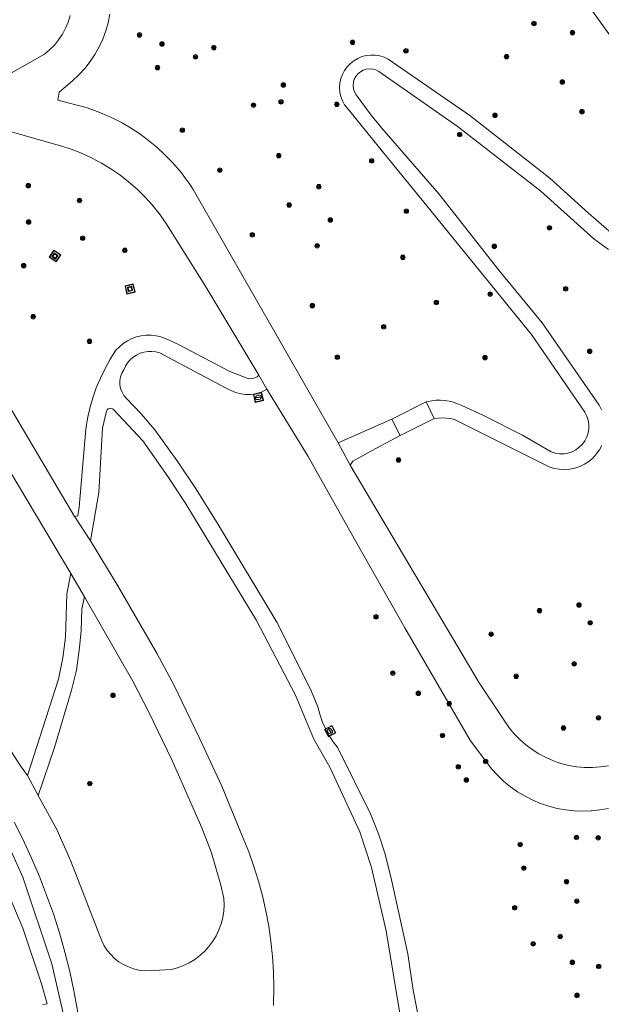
# Model space of a CAD drawing. Header units: metres. Extents: x 94279 to 96109, y 461866 to 463040.
# Tile 13 of 175: x 94820 to 94889, y 462260 to 462377. Entities that reach past the tile are written whole.
import ezdxf

# ---------------------------------------------------------------- set-up
doc = ezdxf.new("R2010")
doc.units = ezdxf.units.M
doc.layers.get('0').update_dxf_attribs({"linetype": 'CONTINUOUS'})
for name, color, linetype, lineweight in [('Q_BOOM_0', 251, 'CONTINUOUS', 13), ('Q_INSPECTIE_OF_RIOOLPUT_0', 251, 'CONTINUOUS', 13), ('Q_KUNSTOBJECT_0', 251, 'CONTINUOUS', 13), ('T_CULTUURGRENS_0', 251, 'CONTINUOUS', 13), ('V_WEGGRENS_0', 251, 'CONTINUOUS', 13), ('W_STUW_30CM_0', 251, 'CONTINUOUS', 13), ('W_WATERGRENS_0', 251, 'CONTINUOUS', 13)]:
    doc.layers.add(name, color=color, linetype=linetype, lineweight=lineweight)

# ---------------------------------------------------------------- blocks, each defined once
blk = doc.blocks.new('Q_INSPECTIE_OF_RIOOLPUT')
blk.add_lwpolyline([(-0.5, 0.5), (0.5, 0.5), (0.5, -0.5), (-0.5, -0.5)], close=True)
for points in [[(-0.44, 0.46), (0.44, 0.46, -0.414214), (0.46, 0.44), (0.46, -0.44, -0.414214), (0.44, -0.46), (-0.44, -0.46, -0.414214), (-0.46, -0.44), (-0.46, 0.44), (-0.46, 0.44), (-0.46, 0.45), (-0.46, 0.45), (-0.46, 0.45), (-0.46, 0.45), (-0.46, 0.45), (-0.46, 0.45), (-0.46, 0.46), (-0.46, 0.46), (-0.46, 0.46), (-0.45, 0.46), (-0.45, 0.46), (-0.45, 0.46), (-0.45, 0.46), (-0.45, 0.46), (-0.45, 0.46), (-0.44, 0.46), (-0.44, 0.46)], [(-0.34, 0.1, 0.380426), (-0.28, -0.18)], [(-0.01, 0.27, 0.240218), (-0.34, 0.1)], [(-0.19, 0.04, 0.853344), (-0.19, -0.03)], [(0.33, 0.11, 0.240191), (-0.01, 0.27)], [(0.18, -0.03, 0.849746), (0.18, 0.04)], [(0.27, -0.18, 0.380426), (0.33, 0.11)], [(-0.28, -0.18, 0.148452), (0.01, -0.26)], [(0.01, -0.26, 0.131742), (0.27, -0.18)]]:
    blk.add_lwpolyline(points, format="xyb")
for points in [[(-0.19, 0.04), (0.18, 0.04)], [(0.18, -0.03), (-0.19, -0.03)]]:
    blk.add_lwpolyline(points)
blk = doc.blocks.new('Q_KUNSTOBJECT')
for points in [[(-0.5, 0.5), (0.5, 0.5), (0.5, -0.5), (-0.5, -0.5)], [(-0.18, 0.18), (0.18, 0.18), (0.18, -0.18), (-0.18, -0.18)]]:
    blk.add_lwpolyline(points, close=True)
for points in [[(-0.44, 0.46), (0.44, 0.46, -0.414214), (0.46, 0.44), (0.46, -0.44, -0.414214), (0.44, -0.46), (-0.44, -0.46, -0.414214), (-0.46, -0.44), (-0.46, 0.44), (-0.46, 0.44), (-0.46, 0.45), (-0.46, 0.45), (-0.46, 0.45), (-0.46, 0.45), (-0.46, 0.45), (-0.46, 0.45), (-0.46, 0.46), (-0.46, 0.46), (-0.46, 0.46), (-0.45, 0.46), (-0.45, 0.46), (-0.45, 0.46), (-0.45, 0.46), (-0.45, 0.46), (-0.45, 0.46), (-0.44, 0.46), (-0.44, 0.46)], [(-0.24, 0.27), (0.24, 0.27, -0.414214), (0.26, 0.25), (0.26, -0.24, -0.414214), (0.24, -0.26), (-0.24, -0.26, -0.414214), (-0.27, -0.24), (-0.27, 0.25, -0.414214), (-0.24, 0.27)]]:
    blk.add_lwpolyline(points, format="xyb")
blk = doc.blocks.new('Q_BOOM')
for radius in [0.27, 0.18, 0.09]:
    blk.add_circle((0, 0), radius)

msp = doc.modelspace()

# ---------------------------------------------------------------- linework, layer by layer
at = {"layer": 'T_CULTUURGRENS_0'}
msp.add_lwpolyline([(94841.98, 462124.09), (94836.38, 462139.64), (94833.99, 462147.3), (94830.92, 462160.03), (94829.84, 462165.35), (94829.23, 462170.41), (94828.16, 462182.82), (94827.53, 462200.24), (94827.15, 462217.37), (94827.12, 462233.08), (94826.42, 462249.28), (94825.56, 462257.6), (94823.94, 462264.7), (94820.49, 462275.02), (94818.24, 462280.09)], dxfattribs=at)
at = {"layer": 'V_WEGGRENS_0'}
for p, q in [((94848.63, 462334.88), (94849.56, 462333.22)), ((94864.47, 462329.66), (94868.54, 462331.71)), ((94868.54, 462331.71), (94869.5, 462329.7)), ((94869.5, 462329.7), (94865.44, 462327.68)), ((94865.44, 462327.68), (94864.47, 462329.66)), ((94859.49, 462324.17), (94858.08, 462326.82)), ((94826.2, 462311.24), (94827.86, 462308.45)), ((94822.33, 462284.78), (94821.06, 462287.15))]:
    msp.add_line(p, q, dxfattribs=at)
for points in [[(94898.7, 462363.72), (94894.66, 462369.59), (94883.51, 462385.05)], [(94830.87, 462377.91), (94830.66, 462376.9), (94830.37, 462375.92), (94830.01, 462374.95), (94829.57, 462374.02), (94829.07, 462373.12), (94828.5, 462372.27), (94827.87, 462371.46), (94827.17, 462370.7), (94826.42, 462369.99), (94824.83, 462368.62), (94824.68, 462367.68)], [(94815.71, 462369.01), (94821.03, 462372), (94823.07, 462373.14), (94823.69, 462373.66), (94824.25, 462374.24), (94824.76, 462374.86), (94825.21, 462375.53), (94825.58, 462376.24), (94825.9, 462376.98), (94826.13, 462377.75)], [(94868.54, 462331.71), (94869.72, 462331.89), (94870.25, 462331.9), (94870.78, 462331.87), (94871.3, 462331.78), (94871.81, 462331.65), (94872.3, 462331.48), (94872.71, 462331.3), (94875.48, 462330.05), (94880.02, 462327.74), (94883.45, 462325.76), (94883.93, 462325.6), (94884.44, 462325.52), (94884.95, 462325.52), (94885.45, 462325.6), (94885.93, 462325.76), (94886.39, 462325.99), (94886.8, 462326.29), (94887.16, 462326.65), (94887.46, 462327.06), (94887.69, 462327.52), (94887.85, 462328), (94887.93, 462328.51), (94887.93, 462329.02), (94887.85, 462329.52), (94887.69, 462330), (94887.46, 462330.46), (94881.12, 462339.73), (94868.27, 462355.51), (94862.82, 462362.2), (94859.44, 462366.37), (94858.83, 462367.13), (94858.58, 462367.61), (94858.39, 462368.11), (94858.28, 462368.64), (94858.24, 462369.18), (94858.28, 462369.71), (94858.39, 462370.24), (94858.58, 462370.74), (94858.83, 462371.22), (94859.14, 462371.66), (94859.52, 462372.05), (94859.94, 462372.38), (94860.4, 462372.65), (94860.9, 462372.86), (94861.42, 462372.99), (94861.96, 462373.05), (94862.49, 462373.04), (94863.03, 462372.95), (94863.54, 462372.79), (94864.03, 462372.56), (94873.77, 462365.84), (94883.29, 462358.39), (94887.89, 462354.2), (94890.63, 462351.81)], [(94890.28, 462349.85), (94888.51, 462351.15), (94882.22, 462356.81), (94872.26, 462364.58), (94862.9, 462371.1), (94862.56, 462371.28), (94862.18, 462371.38), (94861.8, 462371.41), (94861.41, 462371.37), (94861.05, 462371.25), (94860.71, 462371.06), (94860.41, 462370.81), (94860.17, 462370.51), (94859.99, 462370.16), (94859.89, 462369.79), (94859.86, 462369.4), (94859.9, 462369.02), (94860.02, 462368.65), (94860.21, 462368.31), (94862.01, 462365.89), (94863.28, 462364.33), (94870.05, 462356.5), (94877.2, 462347.4), (94882.39, 462341.13), (94889.16, 462331.29), (94889.46, 462330.74)], [(94824.68, 462367.68), (94828.05, 462366.78), (94829.15, 462366.4), (94830.23, 462365.97), (94831.29, 462365.49), (94832.33, 462364.95), (94833.33, 462364.37), (94834.42, 462363.65), (94835.47, 462362.88), (94836.47, 462362.05), (94837.43, 462361.16), (94838.33, 462360.23), (94838.87, 462359.62), (94839.38, 462359), (94839.87, 462358.35), (94840.34, 462357.69), (94840.79, 462357.02), (94858.08, 462326.82)], [(94823.98, 462362.51), (94819.16, 462363.89)], [(94848.63, 462334.88), (94842.18, 462345.6), (94837.51, 462353.08), (94836.74, 462354.15), (94835.92, 462355.18), (94835.04, 462356.15), (94834.1, 462357.08), (94833.1, 462357.94), (94832.07, 462358.75), (94830.98, 462359.5), (94829.85, 462360.18), (94828.69, 462360.8), (94827.49, 462361.34), (94826.26, 462361.82), (94825.01, 462362.22), (94823.98, 462362.51)], [(94775.33, 462354.49), (94775.26, 462353.36), (94775.26, 462352.23), (94775.34, 462351.11), (94775.49, 462349.99), (94775.71, 462348.88), (94776.01, 462347.79), (94776.37, 462346.72), (94776.79, 462345.68), (94777.29, 462344.67), (94777.84, 462343.69), (94779.96, 462340.23), (94784.04, 462334.6), (94787.36, 462330.43), (94798.62, 462317.16), (94804.1, 462310.41), (94810.49, 462302.24), (94815.12, 462296.14), (94820.23, 462288.31), (94821.06, 462287.15)], [(94811.21, 462344.14), (94826.66, 462318.05)], [(94826.66, 462318.05), (94827.05, 462318.12), (94827.19, 462319.13), (94828.01, 462328.46), (94828.21, 462329.72), (94828.49, 462330.95), (94828.83, 462332.17), (94829.25, 462333.37), (94829.74, 462334.54), (94830.29, 462335.68), (94830.91, 462336.79), (94831.59, 462337.86), (94832, 462338.28), (94832.46, 462338.66), (94832.95, 462338.98), (94833.48, 462339.24), (94834.03, 462339.44), (94834.61, 462339.57), (94835.19, 462339.64), (94835.78, 462339.64), (94836.37, 462339.58), (94836.94, 462339.45), (94837.49, 462339.25), (94838.98, 462338.6), (94845.15, 462335.32), (94847.23, 462334.52), (94847.53, 462334.46), (94847.84, 462334.47), (94848.13, 462334.55), (94848.4, 462334.69), (94848.63, 462334.88)], [(94849.56, 462333.22), (94848.78, 462332.79), (94848.21, 462332.66), (94847.63, 462332.59), (94847.04, 462332.59), (94846.46, 462332.67), (94845.89, 462332.81), (94845.34, 462333.01), (94844.73, 462333.34), (94837.79, 462337.03), (94836.82, 462337.54), (94836.36, 462337.67), (94835.88, 462337.72), (94835.41, 462337.71), (94834.93, 462337.63), (94834.48, 462337.49), (94834.04, 462337.29), (94833.64, 462337.03), (94833.28, 462336.71), (94832.97, 462336.35), (94832.71, 462335.94), (94832.52, 462335.51), (94832.29, 462335.11), (94832.14, 462334.67), (94832.07, 462334.21), (94832.07, 462333.75), (94832.15, 462333.3), (94832.31, 462332.87), (94832.53, 462332.47), (94832.83, 462332.11), (94834.61, 462330.29), (94836.24, 462328.38), (94838.96, 462324.55), (94841.13, 462321.31), (94843.75, 462317.07), (94850.77, 462305.45), (94854.76, 462297.44), (94855.65, 462295.35), (94855.88, 462294.46), (94856.17, 462293.6), (94856.54, 462292.76), (94856.97, 462291.95), (94857.47, 462291.18), (94858.03, 462290.46), (94861.93, 462282.58), (94862.86, 462280.19), (94863.65, 462277.76), (94864.43, 462274.72), (94866.35, 462265.89), (94867, 462261.56), (94867.89, 462257.09)], [(94890.26, 462283.24), (94889.25, 462283.05), (94888.23, 462282.94), (94887.21, 462282.9), (94886.18, 462282.94), (94885.17, 462283.05), (94884.16, 462283.24), (94883.16, 462283.49), (94882.19, 462283.82), (94881.25, 462284.22), (94880.33, 462284.68), (94879.45, 462285.21), (94878.61, 462285.8), (94877.82, 462286.45), (94877.08, 462287.15), (94876.38, 462287.91), (94873.84, 462291.29), (94866.02, 462304.77), (94860.17, 462315.04), (94854.5, 462325.18), (94849.56, 462333.22)], [(94865.46, 462258.56), (94863.79, 462268.64), (94862.04, 462276.19), (94860.65, 462280.45), (94857.09, 462288.16), (94855.18, 462291.49), (94853, 462296.72), (94848.32, 462305.65), (94839.91, 462319.54), (94837.77, 462322.79), (94834.81, 462327.06), (94831.3, 462330.79), (94831.17, 462330.89), (94831, 462330.94), (94830.83, 462330.93), (94830.67, 462330.87), (94830.54, 462330.76), (94830.45, 462330.61), (94829.97, 462328.57), (94829.53, 462320.89), (94828.57, 462315.13)], [(94889.48, 462326.52), (94889.19, 462325.98), (94888.82, 462325.47), (94888.4, 462325.01), (94887.93, 462324.61), (94887.41, 462324.28), (94886.85, 462324), (94886.26, 462323.81), (94885.65, 462323.68), (94885.03, 462323.63), (94884.4, 462323.67), (94883.79, 462323.77), (94883.2, 462323.96), (94882.27, 462324.42), (94871.93, 462329.62), (94871.45, 462329.71), (94870.97, 462329.76), (94870.48, 462329.78), (94869.99, 462329.75), (94869.5, 462329.7)], [(94858.08, 462326.82), (94860.76, 462328.01), (94864.47, 462329.66)], [(94865.44, 462327.68), (94862.05, 462325.85), (94859.81, 462324.65), (94859.49, 462324.17)], [(94826.2, 462311.24), (94816.88, 462326.87)], [(94859.49, 462324.17), (94874.86, 462298.19), (94877.64, 462294.04), (94878.43, 462292.86), (94879.04, 462292.13), (94879.71, 462291.44), (94880.42, 462290.81), (94881.18, 462290.24), (94881.99, 462289.73), (94882.83, 462289.29), (94883.71, 462288.91), (94884.61, 462288.6), (94885.54, 462288.37), (94886.48, 462288.21), (94887.43, 462288.12), (94888.38, 462288.11), (94889.33, 462288.18), (94890.28, 462288.32)], [(94828.57, 462315.13), (94828.49, 462315.27), (94826.77, 462317.87), (94826.66, 462318.05)], [(94828.57, 462315.13), (94831.8, 462309.79), (94836.48, 462301.65), (94838.52, 462297.87), (94841.52, 462291.69), (94844.19, 462285.9), (94846.62, 462279.96), (94846.81, 462279.5)], [(94821.06, 462287.15), (94824.73, 462298.63), (94825.24, 462301.2), (94825.56, 462303.65), (94825.73, 462308.81), (94826.2, 462311.24)], [(94827.86, 462308.45), (94827.54, 462307.01), (94827.43, 462304.44), (94827.24, 462302.4), (94826.89, 462299.72), (94826.28, 462297.34), (94824.26, 462290.51), (94822.33, 462284.78)], [(94842.96, 462277.92), (94841.84, 462280.93), (94838.28, 462288.93), (94835.56, 462294.64), (94833.6, 462298.39), (94827.86, 462308.45)], [(94822.33, 462284.78), (94824.56, 462280.74), (94826.23, 462276.94), (94829.65, 462268.05), (94829.89, 462267.44), (94830.19, 462266.86), (94830.54, 462266.31), (94830.96, 462265.81), (94831.43, 462265.36), (94831.94, 462264.95), (94832.49, 462264.61), (94833.08, 462264.33), (94833.69, 462264.11), (94834.33, 462263.96), (94834.97, 462263.88), (94836.76, 462263.96)], [(94827.83, 462252.48), (94827.66, 462254.41), (94827.38, 462256.78), (94827.02, 462259.13), (94826.59, 462261.47), (94826.09, 462263.8), (94825.51, 462266.1), (94824.85, 462268.39), (94824.13, 462270.66), (94823.33, 462272.9), (94822.47, 462275.12), (94821.53, 462277.31), (94820.53, 462279.47), (94819.45, 462281.59)], [(94846.81, 462279.5), (94847.41, 462278.04), (94848.03, 462276.31), (94848.58, 462274.57), (94849.05, 462272.8), (94849.46, 462271.01), (94849.8, 462269.21), (94850.06, 462267.4), (94850.25, 462265.58), (94850.36, 462263.75), (94850.4, 462261.92), (94850.35, 462259.74)], [(94836.76, 462263.96), (94838.18, 462264.02), (94838.92, 462264.22), (94839.63, 462264.49), (94840.32, 462264.83), (94840.98, 462265.23), (94841.59, 462265.69), (94842.16, 462266.21), (94842.67, 462266.78), (94843.13, 462267.4), (94843.53, 462268.06), (94843.86, 462268.75), (94844.12, 462269.47), (94844.31, 462270.21), (94844.43, 462270.97), (94844.48, 462271.74), (94844.46, 462272.51), (94844.07, 462274.09), (94842.96, 462277.92)]]:
    msp.add_lwpolyline(points, dxfattribs=at)
at = {"layer": 'W_STUW_30CM_0'}
msp.add_line((94823.38, 462259.92), (94822.88, 462259.84), dxfattribs=at)
at = {"layer": 'W_WATERGRENS_0'}
msp.add_lwpolyline([(94816.85, 462277.44), (94817.32, 462276.39), (94820.5, 462268.97), (94822.7, 462262.31), (94823.38, 462259.92)], dxfattribs=at)

# ---------------------------------------------------------------- block references
at = {"layer": 'Q_BOOM_0'}
for p, rotation in [((94881.39, 462376.81), 125.8008260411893), ((94834.4, 462375.45), 73.67962705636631), ((94885.98, 462375.72), 125.8008260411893), ((94837.07, 462374.37), 73.67962705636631), ((94859.78, 462374.57), 22.41491597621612), ((94841.07, 462372.83), 73.67962705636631), ((94843.26, 462373.94), 73.67962705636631), ((94866.14, 462373.55), 145.4251621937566), ((94878.13, 462372.86), 145.4251621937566), ((94836.54, 462371.54), 65.05374650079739), ((94851.53, 462369.48), 94.04770269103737), ((94884.78, 462369.84), 125.8008260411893), ((94847.97, 462367.08), 94.04770269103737), ((94851.26, 462367.47), 94.04770269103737), ((94857.9, 462367.18), 117.7535897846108), ((94876.76, 462365.86), 141.933000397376), ((94887.11, 462366.29), 125.8008260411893), ((94839.5, 462364.09), 137.2109738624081), ((94872.54, 462363.57), 142.049058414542), ((94850.99, 462361.05), 117.7535897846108), ((94862.06, 462360.43), 129.1646997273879), ((94843.96, 462359.32), 123.5134110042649), ((94821.14, 462357.48), 164.0797063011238), ((94855.76, 462357.35), 129.0099614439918), ((94827.24, 462355.71), 152.2090373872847), ((94852.23, 462355.17), 119.8008397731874), ((94866.19, 462354.43), 129.1646997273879), ((94821.18, 462353.15), 164.0797063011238), ((94857.14, 462353.38), 129.1646997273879), ((94883.24, 462352.45), 137.9976932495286), ((94827.63, 462351.21), 138.7854351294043), ((94847.84, 462351.62), 119.8008397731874), ((94832.65, 462349.76), 121.9557824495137), ((94855.56, 462350.31), 119.8008397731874), ((94876.68, 462350.24), 128.172795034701), ((94865.77, 462348.94), 129.1600801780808), ((94820.6, 462347.94), 120.6238810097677), ((94885.18, 462345.18), 129.6424717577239), ((94869.76, 462343.55), 129.1600801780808), ((94876.17, 462344.55), 129.1600801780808), ((94854.98, 462343.17), 119.8008397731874), ((94821.73, 462341.85), 120.6238810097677), ((94863.48, 462340.65), 26.73930445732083), ((94828.44, 462338.92), 57.42488561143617), ((94888.03, 462337.72), 124.5203830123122), ((94857.97, 462337.03), 119.8008397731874), ((94875.56, 462336.97), 129.1600801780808), ((94865.25, 462324.77), 28.32795360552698), ((94886.76, 462307.48), 120.596606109), ((94862.58, 462306.07), 119.6630886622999), ((94882.05, 462306.81), 120.596606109), ((94888.1, 462305.36), 64.57195222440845), ((94876.29, 462304), 120.596606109), ((94886.18, 462300.47), 123.9065893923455), ((94864.58, 462299.36), 120.1089603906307), ((94879.27, 462298.99), 123.9065893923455), ((94831.24, 462296.72), 117.5893799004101), ((94867.62, 462296.96), 120.1089603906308), ((94871.29, 462295.73), 120.1089603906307), ((94889.09, 462294.03), 8.44458426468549), ((94870.49, 462291.92), 120.1089603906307), ((94884.91, 462292.82), 156.7383605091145), ((94875.64, 462288.83), 126.9889086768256), ((94872.38, 462288.2), 126.9889086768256), ((94828.47, 462286.2), 71.41823911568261), ((94873.34, 462286.62), 126.9889086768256), ((94879.76, 462278.93), 157.2124405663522), ((94886.46, 462279.77), 177.9326597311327), ((94889.05, 462279.73), 6.216736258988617), ((94880.18, 462276.12), 161.4060438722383), ((94885.28, 462274.51), 177.9326597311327), ((94886.5, 462272.17), 177.9326597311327), ((94879.09, 462271.39), 161.4060438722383), ((94884.52, 462267.96), 173.7832637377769), ((94881.31, 462267.09), 98.58825191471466), ((94885.96, 462264.88), 177.9326597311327), ((94889.11, 462264.39), 6.216736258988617), ((94886.52, 462260.94), 115.9695984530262)]:
    msp.add_blockref('Q_BOOM', p, dxfattribs=dict(at, rotation=rotation))
at = {"layer": 'Q_INSPECTIE_OF_RIOOLPUT_0'}
for p, rotation in [((94848.56, 462332.24), 13.30202604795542), ((94857.1, 462292.44), 118.3007557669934)]:
    msp.add_blockref('Q_INSPECTIE_OF_RIOOLPUT', p, dxfattribs=dict(at, rotation=rotation))
at = {"layer": 'Q_KUNSTOBJECT_0'}
for p, rotation in [((94824.32, 462349.09), 145.5138739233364), ((94833.27, 462345.16), 13.35193597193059)]:
    msp.add_blockref('Q_KUNSTOBJECT', p, dxfattribs=dict(at, rotation=rotation))

doc.saveas('drawing.dxf')
